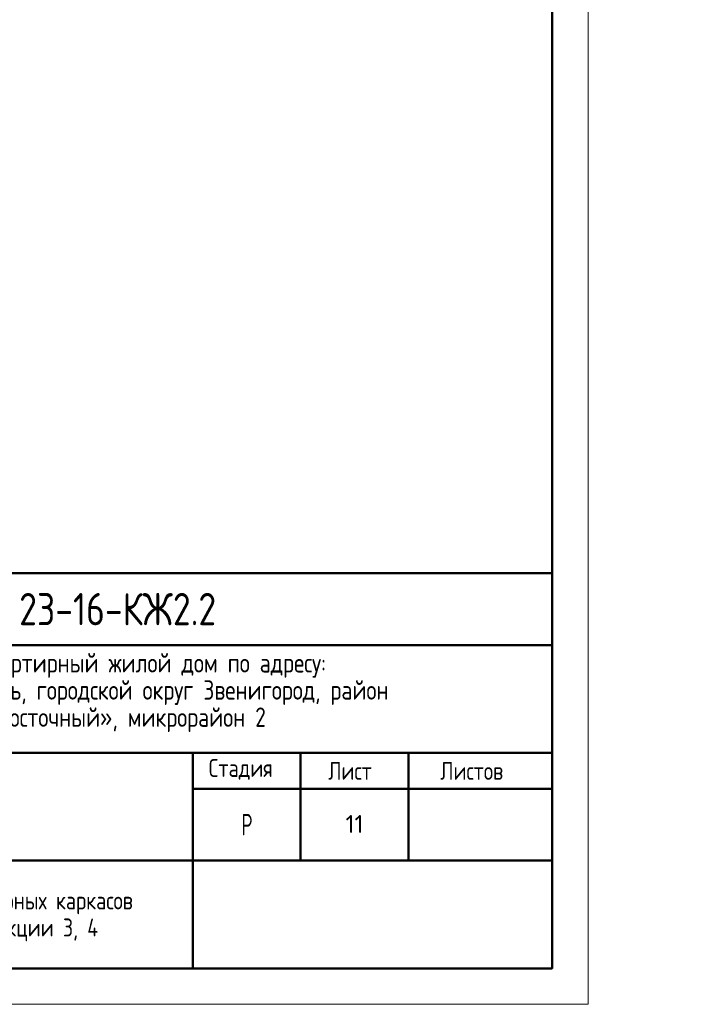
# Model space of a CAD drawing. Header units: millimetres. Extents: x 0 to 43617, y 0 to 59400.
# Tile 10 of 33: x 34091 to 43617, y 0 to 13706. Entities that reach past the tile are written whole.
import ezdxf

# ---------------------------------------------------------------- set-up
doc = ezdxf.new("R2010")
doc.units = ezdxf.units.MM
doc.layers.add('Standard', color=7, linetype='Continuous', lineweight=25)
doc.styles.add('GOST 2.304-81', font='txt')
doc.styles.add('ISOCPEUR', font='txt')

msp = doc.modelspace()

# ---------------------------------------------------------------- linework, layer by layer
at = {"layer": 'Standard', "color": 7, "linetype": 'Continuous', "lineweight": 50, "transparency": 33554687}
for p, q in [((23000, 6000), (41500, 6000)), ((29500, 5000), (41500, 5000)), ((29500, 3500), (41500, 3500)), ((36500, 2000), (36500, 3500)), ((38000, 2000), (38000, 3500)), ((39500, 2000), (39500, 3500)), ((36500, 3000), (41500, 3000)), ((29500, 2000), (41500, 2000)), ((36500, 500), (36500, 2000)), ((36500, 500), (36500, 2000))]:
    msp.add_line(p, q, dxfattribs=at)
at = {"layer": 'Standard', "color": 7, "linetype": 'Continuous', "lineweight": 25, "transparency": 33554687}
for p, q in [((41500, 500), (41500, 6000)), ((23000, 500), (41500, 500)), ((23000, 500), (41500, 500)), ((23000, 500), (41500, 500))]:
    msp.add_line(p, q, dxfattribs=at)
at = {"layer": 'Standard', "color": 7, "linetype": 'Continuous', "lineweight": 13, "transparency": 33554687}
msp.add_lwpolyline([(0, 0), (42000, 0), (42000, 59400), (0, 59400), (0, 0)], close=True, dxfattribs=at)
at = {"layer": 'Standard', "color": 7, "linetype": 'Continuous', "lineweight": 50, "transparency": 33554687}
msp.add_lwpolyline([(2000, 58900), (41500, 58900), (41500, 500), (2000, 500), (2000, 58900)], close=True, dxfattribs=at)

# ---------------------------------------------------------------- texts
at = {"layer": 'Standard', "color": 7, "linetype": 'Continuous', "lineweight": 50, "transparency": 33554687, "insert": (34083, 5275), "char_height": 450, "width": 3070.53, "attachment_point": 7, "style": 'GOST 2.304-81'}
msp.add_mtext('23-16-КЖ2.2', dxfattribs=at)
at = {"layer": 'Standard', "color": 7, "linetype": 'Continuous', "lineweight": 25, "transparency": 33554687, "attachment_point": 7, "style": 'GOST 2.304-81'}
for s, insert, char_height, width in [('Многоквартирный\\~жилой\\~дом\\~по\\~адресу:\\~', (32710, 4545), 270, 5717.08), ('Московская\\~область,\\~городской\\~округ\\~Звенигород,\\~район\\~', (31504, 4167), 270, 8136.21), ('«Восточный»,\\~микрорайон\\~2', (33597, 3789), 270, 3952.83), ('Стадия', (36721, 3125), 250, 1031.12), ('Лист', (38384, 3125), 250, 782.23), ('Листов', (39943, 3125), 250, 1066.51), ('Корпус\\~2', (32388, 2610), 270, 1362.88), ('\\W0.77;Р', (37177, 2350), 300, 262.92)]:
    msp.add_mtext(s, dxfattribs=dict(at, insert=insert, char_height=char_height, width=width))
at = {"layer": 'Standard', "color": 7, "linetype": 'Continuous', "lineweight": 13, "transparency": 33554687, "insert": (38750, 2510), "char_height": 250, "width": 328.12, "attachment_point": 5, "style": 'ISOCPEUR'}
msp.add_mtext('\\A1;{\\fISOCPEUR|i0|b0;\\H250.000000;\\W1.000000;\\C7;11}\\P', dxfattribs=at)
at = {"layer": 'Standard', "color": 7, "linetype": 'Continuous', "lineweight": 25, "transparency": 33554687, "insert": (33000, 1571), "char_height": 250, "width": 6741.88, "attachment_point": 2, "line_spacing_factor": 0.903614}
msp.add_mtext('\\A1;{\\fGOST 2.304-81|i0|b0;\\H250.000000;\\W1.000000;\\C7;Схема расположения арматурных каркасов}\\P{\\fGOST 2.304-81|i0|b0;\\H250.000000;\\W1.000000;\\C7;плиты на отм. -0.170 секции 3, 4}\\P', dxfattribs=at)

doc.saveas('drawing.dxf')
